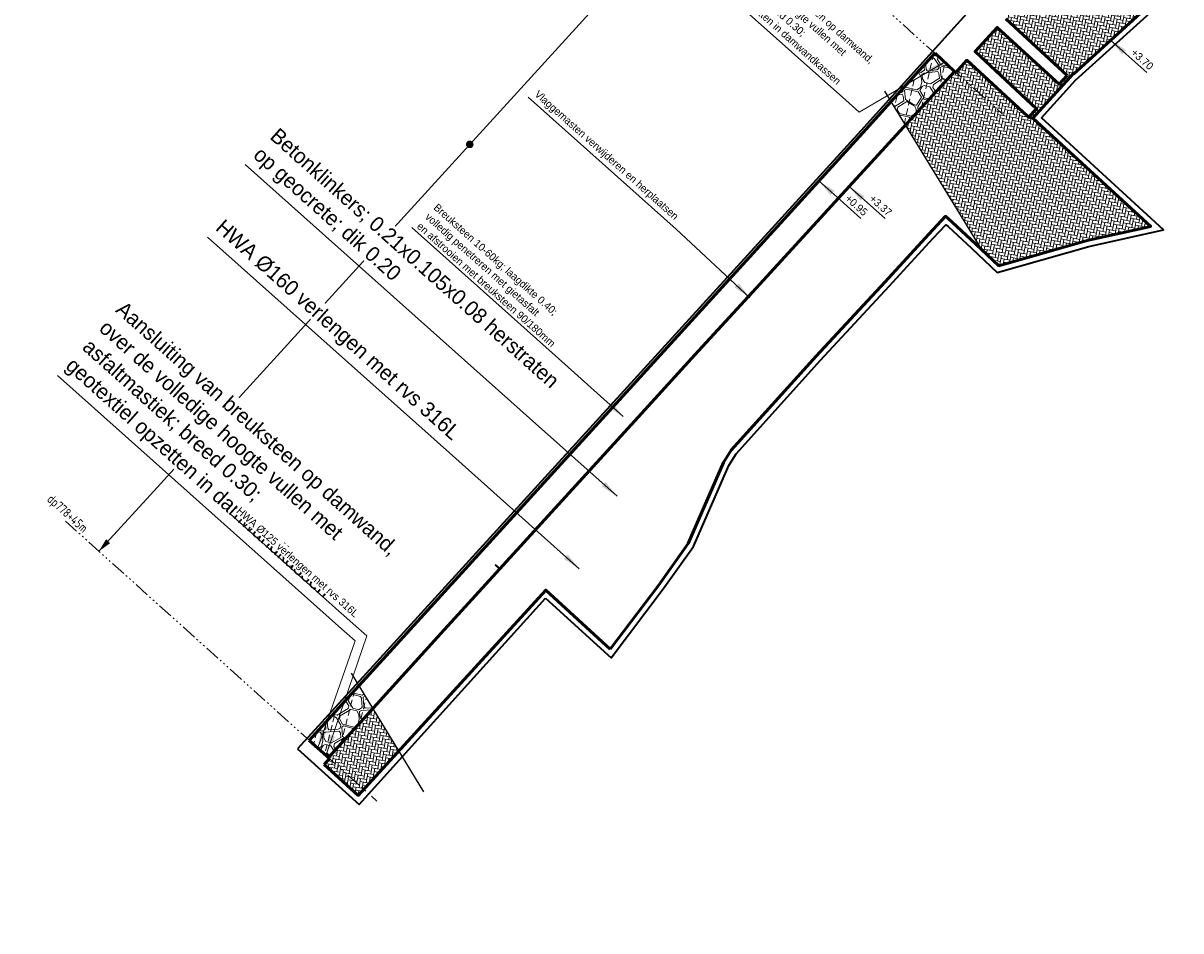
# Model space of a CAD drawing. Header units: metres. Extents: x 63663 to 67388, y 393975 to 407310.
# Tile 19 of 49: x 66347 to 66539, y 402270 to 402421. Entities that reach past the tile are written whole.
import ezdxf
from ezdxf.enums import TextEntityAlignment as Align

# ---------------------------------------------------------------- set-up
doc = ezdxf.new("R2010")
doc.units = ezdxf.units.M
doc.linetypes.add('CENTER2', pattern=[28.575, 19.05, -3.175, 3.175, -3.175])
doc.linetypes.add('SECTIEGRENS', pattern=[10.5, 5, -1, 0.5, -1, 0.5, -1, 0.5, -1])
for name, color, linetype, lineweight in [('maatvoering-leadr', 7, 'Continuous', 30), ('Plts-Dwarsprofiel', 5, 'CENTER2', 70), ('sn-arcering_dun', 1, 'Continuous', 18), ('sn-arcering_lgrijs', 9, 'Continuous', 20), ('sn-arcering_overlaging', 126, 'Continuous', 9), ('TM-Buis', 2, 'Continuous', 15), ('TM-Glooiing', 4, 'Continuous', 50), ('TM-Invloedsgebied', 1, 'Continuous', 18), ('TM-invloedsgrens', 6, 'SECTIEGRENS', 20), ('TM-Maatlijnen', 1, 'Continuous', 13), ('TM-Verharding', 2, 'Continuous', 50), ('TM-Werkgrens', 62, 'PBZ-WERKGRENS', 35)]:
    doc.layers.add(name, color=color, linetype=linetype, lineweight=lineweight)
doc.layers.add('TM-Arcrand', color=206, linetype='Continuous', plot=False)
doc.styles.add('ISO', font='isocp.shx', dxfattribs={"height": 2.5})
doc.styles.add('StagCAD', font='StagCAD.ttf')
doc.linetypes.add('PBZ-WERKGRENS', pattern='A,5.5,-1.05,["O",StagCAD,S=2,R=0,X=0,Y=-1],-3.45', length=10)
doc.dimstyles.new('leader 1_1000', dxfattribs={"dimtxt": 2.5, "dimasz": 3, "dimexe": 0, "dimexo": 0, "dimgap": 1, "dimtad": 1, "dimrnd": 0.001, "dimzin": 1, "dimdsep": 46, "dimtxsty": 'StagCAD', "dimblk1": 'RAD_PIJL', "dimblk2": 'RAD_PIJL', "dimsah": 1, "dimcen": 0.09, "dimse1": 1, "dimse2": 1, "dimclrd": 1, "dimclre": 1, "dimclrt": 7, "dimazin": 0, "dimtfac": 1, "dimtix": 1, "dimtmove": 0, "dimatfit": 0, "dimfxl": 1, "dimtvp": 0.83, "dimtolj": 1, "dimtzin": 0, "dimlwd": 15, "dimarcsym": 0})

# ---------------------------------------------------------------- blocks, each defined once
blk = doc.blocks.new('RAD_PIJL')
at = {"color": 1, "linetype": 'Continuous'}
blk.add_solid([(-2.828, -0.75), (-2.828, 0.75), (0, 0)], dxfattribs=at)
blk = doc.blocks.new('ppuntje')
blk.add_lwpolyline([(0, 0, 0, 1.25, 0), (3, 0, 2, 2, 0)], format="xyseb")
blk = doc.blocks.new('punt')
at = {"layer": 'Plts-Dwarsprofiel', "linetype": 'Continuous', "lineweight": 35, "ltscale": 0.5, "const_width": 1.25}
blk.add_lwpolyline([(-0.625, 0, 1), (0.625, 0, 1)], format="xyb", close=True, dxfattribs=at)
blk = doc.blocks.new('*U43')
at = {"layer": 'TM-invloedsgrens', "flags": 128}
blk.add_lwpolyline([(-15, 0), (0, 0), (123.86, 0)], dxfattribs=at)
at = {"layer": 'TM-invloedsgrens', "color": 3, "lineweight": 35, "style": 'ISO', "width": 0.9}
blk.add_attdef('METRSCH-ZL', text='', height=3, dxfattribs=at).set_placement((-8, 0), align=Align.BOTTOM_RIGHT)

msp = doc.modelspace()

# ---------------------------------------------------------------- hatches: boundary and pattern name
at = {"layer": 'sn-arcering_dun'}
h = msp.add_hatch(dxfattribs=at)
h.set_pattern_fill('AR-HBONE', color=256, scale=0.005, angle=255.81)
h.set_pattern_definition([(259.0937, (66519.21675, 402421.9376), (0.40271, -0.59494), [1.524, -0.508]), (349.0937, (66519.12063, 402421.43877), (0.40271, -0.59494), [1.524, -0.508])])
h.paths.add_polyline_path([(66533.496, 402423.308), (66522.797, 402433.032), (66514.97, 402426.281), (66511.308, 402423.03), (66510.252, 402421.887), (66510.284, 402421.858), (66509.903, 402421.264), (66520.126, 402411.878), (66518.802, 402410.443), (66508.518, 402419.836), (66504.834, 402415.823), (66515.033, 402406.37), (66513.703, 402404.95), (66514.415, 402404.803), (66521.093, 402412.138), (66521.127, 402412.108)])
h = msp.add_hatch(dxfattribs=at)
h.set_pattern_fill('AR-HBONE', color=256, scale=0.005, angle=255.81)
h.set_pattern_definition([(259.09374, (66308.7232, 402842.28), (0.4027095, -0.59493953), [1.524, -0.508]), (349.09374, (66308.6271, 402841.78116), (0.4027095, -0.59493953), [1.524, -0.508])])
h.paths.add_polyline_path([(66513.703, 402404.95), (66503.481, 402414.401), (66501.629, 402412.383), (66501.438, 402412.558), (66493.277, 402403.601), (66505.843, 402383.061), (66508.779, 402380.313), (66523.444, 402384.484), (66533.979, 402386.85), (66514.415, 402404.803)])
h = msp.add_hatch(dxfattribs=at)
h.set_pattern_fill('AR-HBONE', color=256, scale=0.005, angle=255.81)
h.set_pattern_definition([(260.81, (65986.6107, 402995.0824), (0.42034727, -0.5826115), [1.524, -0.508]), (350.81, (65986.5296, 402994.5809), (0.42034727, -0.5826115), [1.524, -0.508])])
h.paths.add_polyline_path([(66409.237, 402299.833), (66404.931, 402306.872), (66397.602, 402298.761), (66397.771, 402298.608), (66397.397, 402298.165), (66396.867, 402297.607), (66402.535, 402292.485)])
at = {"layer": 'sn-arcering_lgrijs'}
h = msp.add_hatch(color=256, dxfattribs=at)
h.dxf.hatch_style = 1
edge = h.paths.add_edge_path()
edge.add_line((65551.684, 403267.444), (65556.799, 403278.412))
edge.add_line((65556.799, 403278.412), (65501.984, 403292.067))
edge.add_arc((65153.179, 401919.721), 1415.98, 75.739281, 77.415089)
edge.add_line((65461.702, 403301.681), (65456.559, 403290.654))
edge.add_arc((65153.179, 401919.721), 1404.1, 75.738128, 77.52184, ccw=False)
edge.add_arc((1544873.313, 6342005.496), 6120212.589, 256.0119559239, 256.0124633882)
at = {"layer": 'sn-arcering_overlaging'}
h = msp.add_hatch(dxfattribs=at)
h.set_pattern_fill('NATUURST', color=256, scale=0.7, angle=254.09, pattern_type=2)
h.set_pattern_definition([(212.373738, (386717.3954, 663514.895), (-2.16393591, -9.6600922), [0.35, -0.35, 0.7, -5.6]), (212.373738, (386719.948, 663516.099), (-2.16393591, -9.6600922), [1.75, -5.25]), (212.373738, (386720.431, 663515.9905), (-2.16393591, -9.6600922), [1.75, -5.25]), (212.373738, (386718.707, 663512.826), (-2.16393591, -9.6600922), [0.35, -6.65]), (212.373738, (386722.038, 663514.109), (-2.16393591, -9.6600922), [1.05, -5.95]), (212.373738, (386722.2255, 663513.813), (-2.16393591, -9.6600922), [1.05, -5.95]), (212.373738, (386718.866, 663511.269), (-2.16393591, -9.6600922), [2.1, -4.9]), (212.373738, (386719.349, 663511.1605), (-2.16393591, -9.6600922), [2.1, -4.9]), (212.373738, (386721.2015, 663511.506), (-2.16393591, -9.6600922), [0.7, -6.3]), (212.373738, (386721.093, 663511.023), (-2.16393591, -9.6600922), [0.35, -6.65]), (212.373738, (386724.1285, 663512.119), (-2.16393591, -9.6600922), [0.35, -0.35, 0.35, -5.95]), (302.373738, (386723.379, 663513.301), (9.6600922, -2.16393591), [1.05, -5.95]), (302.373738, (386721.7715, 663515.183), (9.6600922, -2.16393591), [0.35, -0.7, 0.35, -0.7, 1.4, -3.5]), (302.373738, (386723.429, 663511.261), (9.6600922, -2.16393591), [0.35, -6.65]), (302.373738, (386720.856, 663513.359), (9.6600922, -2.16393591), [0.35, -6.65]), (302.373738, (386721.497, 663511.694), (9.6600922, -2.16393591), [0.35, -6.65]), (302.373738, (386718.8445, 663514.5705), (9.6600922, -2.16393591), [0.7, -6.3]), (302.373738, (386718.3615, 663514.679), (9.6600922, -2.16393591), [1.05, -5.95]), (302.373738, (386720.315, 663510.944), (9.6600922, -2.16393591), [0.7, -0.35, 0.7, -5.25]), (302.373738, (386718.895, 663512.53), (9.6600922, -2.16393591), [1.4, -5.6]), (302.373738, (386718.599, 663512.343), (9.6600922, -2.16393591), [0.7, -6.3]), (302.373738, (386716.696, 663514.037), (9.6600922, -2.16393591), [1.4, -5.6]), (302.373738, (386716.4004, 663513.85), (9.6600922, -2.16393591), [1.05, -5.95]), (257.3737381, (386718.9527, 663515.0535), (3.748078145, -5.91201406), [0.49497469, -9.40452025]), (257.3737381, (386719.003, 663513.0133), (3.748078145, -5.91201406), [0.49497469, -9.40452025]), (257.3737381, (386718.974, 663511.7517), (3.748078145, -5.91201406), [0.49497469, -9.40452025]), (257.3737381, (386723.487, 663513.784), (3.748078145, -5.91201406), [0.49497469, -9.40452025]), (257.3737381, (386723.6455, 663512.227), (3.748078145, -5.91201406), [0.49497469, -9.40452025]), (257.3737381, (386718.9237, 663513.792), (3.748078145, -5.91201406), [0.989947, -8.90954793]), (257.3737381, (386720.7687, 663509.5743), (3.748078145, -5.91201406), [0.989947, -8.90954793]), (347.3737381, (386717.5036, 663515.378), (5.91201406, 3.748078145), [0.989947, -8.90954793]), (347.3737381, (386717.3954, 663514.895), (5.91201406, 3.748078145), [0.989947, -8.90954793]), (347.3737381, (386717.4457, 663512.855), (5.91201406, 3.748078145), [0.989947, -8.90954793]), (347.3737381, (386719.6443, 663511.348), (5.91201406, 3.748078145), [0.989947, -8.90954793]), (347.3737381, (386719.3487, 663511.1605), (5.91201406, 3.748078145), [0.989947, -8.90954793]), (347.3737381, (386719.4067, 663513.6837), (5.91201406, 3.748078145), [1.484924, -8.41457093]), (347.3737381, (386717.15, 663512.6675), (5.91201406, 3.748078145), [1.484924, -8.41457093]), (347.3737381, (386719.2193, 663513.9793), (5.91201406, 3.748078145), [1.9798989, -7.91959603]), (347.3737381, (386724.1285, 663512.1187), (5.91201406, 3.748078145), [1.9798989, -7.91959603]), (347.3737381, (386723.941, 663512.4143), (5.91201406, 3.748078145), [1.9798989, -7.91959603]), (347.3737381, (386721.584, 663515.4785), (5.91201406, 3.748078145), [0.49497469, -9.40452025]), (347.3737381, (386722.521, 663514.0005), (5.91201406, 3.748078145), [0.49497469, -9.40452025]), (238.9387893, (386717.0998, 663514.7077), (-5.912014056, -3.748078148), [0.78262373, -14.86985206]), (238.9387893, (386719.4067, 663513.6837), (-5.912014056, -3.748078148), [0.78262373, -14.86985206]), (238.9387893, (386716.9627, 663512.963), (-5.912014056, -3.748078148), [1.5652476, -14.08722824]), (238.9387893, (386717.15, 663512.6675), (-5.912014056, -3.748078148), [1.5652476, -14.08722824]), (275.8086869, (386720.7977, 663510.836), (3.748078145, -5.912014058), [0.7826, -7.826, 1.5652, -5.47867584]), (275.8086869, (386722.2545, 663515.0747), (3.748078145, -5.912014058), [0.78262373, -14.86985206]), (275.8086869, (386719.8684, 663516.8773), (3.748078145, -5.912014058), [0.78262373, -14.86985206]), (275.8086869, (386721.959, 663514.8873), (3.748078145, -5.912014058), [0.78262373, -14.86985206]), (275.8086869, (386720.6895, 663510.353), (3.748078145, -5.912014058), [0.78262373, -14.86985206]), (275.8086869, (386720.7977, 663510.836), (3.748078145, -5.912014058), [0.78262373, -14.86985206]), (275.8086869, (386721.043, 663513.0635), (3.748078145, -5.912014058), [1.5652476, -14.08722824]), (275.8086869, (386721.3387, 663513.251), (3.748078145, -5.912014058), [1.5652476, -14.08722824]), (328.9387893, (386722.2255, 663513.813), (3.748078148, -5.912014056), [0.78262373, -14.86985206]), (328.9387893, (386720.2433, 663516.286), (3.748078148, -5.912014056), [1.5652476, -14.08722824]), (328.9387893, (386720.4307, 663515.9905), (3.748078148, -5.912014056), [1.5652476, -14.08722824]), (5.8086869, (386721.6845, 663511.398), (5.912014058, 3.748078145), [1.5652476, -14.08722824]), (5.8086869, (386721.0933, 663511.0233), (5.912014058, 3.748078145), [2.34787137, -13.30460447]), (257.3737381, (386720.04, 663516.9861), (2.13459897, -0.478166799), [1.09375, -0.546875])])
h.paths.add_polyline_path([(66498.182, 402415.555), (66490.889, 402407.504), (66493.256, 402403.636), (66501.437, 402412.559)])
h = msp.add_hatch(dxfattribs=at)
h.set_pattern_fill('NATUURST', color=256, scale=0.7, angle=254.09, pattern_type=2)
h.set_pattern_definition([(210.697368, (394298.5995, 653487.1135), (-2.44560615, -9.59265399), [0.35, -0.35, 0.7, -5.6]), (210.697368, (394301.186, 653488.242), (-2.44560615, -9.59265399), [1.75, -5.25]), (210.697368, (394301.6655, 653488.1196), (-2.44560615, -9.59265399), [1.75, -5.25]), (210.697368, (394299.85, 653485.007), (-2.44560615, -9.59265399), [0.35, -6.65]), (210.697368, (394303.217, 653486.1916), (-2.44560615, -9.59265399), [1.05, -5.95]), (210.697368, (394303.396, 653485.891), (-2.44560615, -9.59265399), [1.05, -5.95]), (210.697368, (394299.963, 653483.4456), (-2.44560615, -9.59265399), [2.1, -4.9]), (210.697368, (394300.443, 653483.323), (-2.44560615, -9.59265399), [2.1, -4.9]), (210.697368, (394302.305, 653483.615), (-2.44560615, -9.59265399), [0.7, -6.3]), (210.697368, (394302.1825, 653483.135), (-2.44560615, -9.59265399), [0.35, -6.65]), (210.697368, (394305.2485, 653484.141), (-2.44560615, -9.59265399), [0.35, -0.35, 0.35, -5.95]), (300.697368, (394304.534, 653485.345), (9.59265399, -2.44560615), [1.05, -5.95]), (300.697368, (394302.982, 653487.273), (9.59265399, -2.44560615), [0.35, -0.7, 0.35, -0.7, 1.4, -3.5]), (300.697368, (394304.524, 653483.304), (9.59265399, -2.44560615), [0.35, -6.65]), (300.697368, (394302.013, 653485.477), (9.59265399, -2.44560615), [0.35, -6.65]), (300.697368, (394302.606, 653483.7935), (9.59265399, -2.44560615), [0.35, -6.65]), (300.697368, (394300.0384, 653486.7466), (9.59265399, -2.44560615), [0.7, -6.3]), (300.697368, (394299.559, 653486.869), (9.59265399, -2.44560615), [1.05, -5.95]), (300.697368, (394301.402, 653483.079), (9.59265399, -2.44560615), [0.7, -0.35, 0.7, -5.25]), (300.697368, (394300.029, 653484.706), (9.59265399, -2.44560615), [1.4, -5.6]), (300.697368, (394299.728, 653484.527), (9.59265399, -2.44560615), [0.7, -6.3]), (300.697368, (394297.875, 653486.2765), (9.59265399, -2.44560615), [1.4, -5.6]), (300.697368, (394297.5744, 653486.098), (9.59265399, -2.44560615), [1.05, -5.95]), (255.6973679, (394300.1607, 653487.2263), (3.57352392, -6.01913007), [0.49497469, -9.40452025]), (255.6973679, (394300.151, 653485.1854), (3.57352392, -6.01913007), [0.49497469, -9.40452025]), (255.6973679, (394300.0853, 653483.925), (3.57352392, -6.01913007), [0.49497469, -9.40452025]), (255.6973679, (394304.656, 653485.825), (3.57352392, -6.01913007), [0.49497469, -9.40452025]), (255.6973679, (394304.769, 653484.2636), (3.57352392, -6.01913007), [0.49497469, -9.40452025]), (255.6973679, (394300.095, 653485.966), (3.57352392, -6.01913007), [0.989947, -8.90954793]), (255.6973679, (394301.8157, 653481.6962), (3.57352392, -6.01913007), [0.989947, -8.90954793]), (345.6973679, (394298.722, 653487.593), (6.01913007, 3.57352392), [0.989947, -8.90954793]), (345.6973679, (394298.5995, 653487.1135), (6.01913007, 3.57352392), [0.989947, -8.90954793]), (345.6973679, (394298.59, 653485.0727), (6.01913007, 3.57352392), [0.989947, -8.90954793]), (345.6973679, (394300.7436, 653483.502), (6.01913007, 3.57352392), [0.989947, -8.90954793]), (345.6973679, (394300.4427, 653483.3233), (6.01913007, 3.57352392), [0.989947, -8.90954793]), (345.6973679, (394300.5744, 653485.844), (6.01913007, 3.57352392), [1.484924, -8.41457093]), (345.6973679, (394298.289, 653484.894), (6.01913007, 3.57352392), [1.484924, -8.41457093]), (345.6973679, (394300.396, 653486.1447), (6.01913007, 3.57352392), [1.9798989, -7.91959603]), (345.6973679, (394305.2485, 653484.1413), (6.01913007, 3.57352392), [1.9798989, -7.91959603]), (345.6973679, (394305.07, 653484.4423), (6.01913007, 3.57352392), [1.9798989, -7.91959603]), (345.6973679, (394302.8034, 653487.574), (6.01913007, 3.57352392), [0.49497469, -9.40452025]), (345.6973679, (394303.697, 653486.0693), (6.01913007, 3.57352392), [0.49497469, -9.40452025]), (237.2624191, (394298.2986, 653486.9348), (-6.019130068, -3.573523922), [0.78262373, -14.86985206]), (237.2624191, (394300.5744, 653485.8438), (-6.019130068, -3.573523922), [0.78262373, -14.86985206]), (237.2624191, (394298.1104, 653485.195), (-6.019130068, -3.573523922), [1.5652476, -14.08722824]), (237.2624191, (394298.289, 653484.894), (-6.019130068, -3.573523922), [1.5652476, -14.08722824]), (274.1323167, (394301.8816, 653482.9565), (3.57352392, -6.01913007), [0.7826, -7.826, 1.5652, -5.47867584]), (274.1323167, (394303.4617, 653487.151), (3.57352392, -6.01913007), [0.78262373, -14.86985206]), (274.1323167, (394301.1295, 653489.0225), (3.57352392, -6.01913007), [0.78262373, -14.86985206]), (274.1323167, (394303.1608, 653486.9722), (3.57352392, -6.01913007), [0.78262373, -14.86985206]), (274.1323167, (394301.7593, 653482.4768), (3.57352392, -6.01913007), [0.78262373, -14.86985206]), (274.1323167, (394301.8816, 653482.9565), (3.57352392, -6.01913007), [0.78262373, -14.86985206]), (274.1323167, (394302.192, 653485.176), (3.57352392, -6.01913007), [1.5652476, -14.08722824]), (274.1323167, (394302.493, 653485.3546), (3.57352392, -6.01913007), [1.5652476, -14.08722824]), (327.2624191, (394303.396, 653485.8907), (3.573523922, -6.019130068), [0.78262373, -14.86985206]), (327.2624191, (394301.4868, 653488.4206), (3.573523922, -6.019130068), [1.5652476, -14.08722824]), (327.2624191, (394301.6655, 653488.1196), (3.573523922, -6.019130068), [1.5652476, -14.08722824]), (4.1323167, (394302.7844, 653483.4925), (6.01913007, 3.57352392), [1.5652476, -14.08722824]), (4.1323167, (394302.1825, 653483.135), (6.01913007, 3.57352392), [2.34787137, -13.30460447]), (255.6973679, (394301.3042, 653489.1262), (2.119697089, -0.540407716), [1.09375, -0.546875])])
h.paths.add_polyline_path([(66402.624, 402310.643), (66394.396, 402301.617), (66397.601, 402298.76), (66404.931, 402306.872)])

# ---------------------------------------------------------------- linework, layer by layer
at = {"layer": 'TM-Arcrand'}
for p, q in [((66489.799, 402409.286), (66505.843, 402383.061)), ((66401.335, 402312.75), (66413.355, 402293.102))]:
    msp.add_line(p, q, dxfattribs=at)
at = {"layer": 'TM-Buis'}
for points in [[(66425.212, 402330.689), (66425.293, 402330.777), (66426.035, 402330.107), (66425.954, 402330.018)], [(66397.216, 402299.455), (66397.297, 402299.544), (66398.039, 402298.873), (66397.958, 402298.785)]]:
    msp.add_lwpolyline(points, close=True, dxfattribs=at)
at = {"layer": 'TM-Glooiing'}
for points in [[(66394.396, 402301.617), (66400.924, 402308.777), (66486.238, 402402.369), (66498.18, 402415.553)], [(66501.399, 402412.515), (66501.437, 402412.559), (66498.182, 402415.555)], [(66397.601, 402298.76), (66416.201, 402319.342), (66432.852, 402337.569), (66448.394, 402354.594), (66458.371, 402365.527), (66468.524, 402376.631), (66483.934, 402393.47), (66501.399, 402412.515)], [(66394.396, 402301.617), (66397.771, 402298.608)]]:
    msp.add_lwpolyline(points, dxfattribs=at)
at = {"layer": 'TM-Maatlijnen', "ltscale": 5}
for p, q in [((66367.452, 402341.69), (66452.712, 402435.222)), ((66359.511, 402332.979), (66367.452, 402341.69))]:
    msp.add_line(p, q, dxfattribs=at)
at = {"layer": 'TM-Verharding'}
for p, q in [((66509.903, 402421.264), (66520.126, 402411.878)), ((66396.867, 402297.607), (66397.771, 402298.608))]:
    msp.add_line(p, q, dxfattribs=at)
for points in [[(66514.415, 402404.803), (66521.093, 402412.138), (66521.127, 402412.108), (66533.496, 402423.308)], [(66520.126, 402411.878), (66518.802, 402410.443), (66508.518, 402419.836), (66504.834, 402415.823), (66515.033, 402406.37), (66513.703, 402404.95), (66514.415, 402404.803)], [(66513.465, 402405.17), (66503.481, 402414.401), (66501.629, 402412.383), (66501.438, 402412.558)]]:
    msp.add_lwpolyline(points, dxfattribs=at)
at = {"layer": 'TM-Werkgrens', "flags": 128}
msp.add_lwpolyline([(66515.825, 402404.866), (66521.482, 402411.08), (66537.91, 402425.956), (66582.942, 402382.3), (66591.235, 402382.334, -0.1768481), (66605.734, 402377.109)], format="xyb", dxfattribs=at)
msp.add_lwpolyline([(66392.464, 402300.239), (66402.689, 402290.998), (66433.602, 402325.204)], dxfattribs=at)

# ---------------------------------------------------------------- block references
at = {"layer": 'TM-Invloedsgebied', "xscale": 0.75, "yscale": 0.75, "zscale": 0.75, "rotation": 47.64574833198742}
msp.add_blockref('ppuntje', (66359.511, 402332.979), dxfattribs=at)

# ---------------------------------------------------------------- leaders
at = {"layer": 'maatvoering-leadr', "annotation_type": 0, "has_hookline": 1, "horizontal_direction": (0.746449, -0.665442, 0)}
for points, hookline_direction, text_width in [([(66499.846, 402414.124), (66485.606, 402405.769), (66483.367, 402407.765)], 1, 31.062), ([(66527.311, 402417.708), (66529.849, 402415.448)], 0, 3.625), ([(66483.934, 402393.47), (66486.471, 402391.21)], 0, 3.625), ([(66446.452, 402355.317), (66435.208, 402365.433)], 1, 30.875)]:
    msp.add_leader(points, dimstyle='leader 1_1000', override={"dimscale": 0}, dxfattribs=dict(at, hookline_direction=hookline_direction, text_width=text_width))

# ---------------------------------------------------------------- next in the draw order: texts
at = {"layer": 'maatvoering-leadr', "color": 7, "insert": (66412.121, 402386.684), "char_height": 1.25, "attachment_point": 7, "rotation": 318.28374, "style": 'StagCAD', "bg_fill": 3, "box_fill_scale": 1.2, "bg_fill_color": 256, "bg_fill_transparency": 0}
msp.add_mtext('\\A1;Breuksteen 10-60kg; laagdikte 0.40;\\Pvolledig penetreren met gietasfalt\\Pen afstrooien met breuksteen 90/180mm', dxfattribs=at)

# ---------------------------------------------------------------- next in the draw order: leaders
at = {"layer": 'maatvoering-leadr', "annotation_type": 0, "has_hookline": 1, "hookline_direction": 1, "text_width": 62.875, "horizontal_direction": (0.746449, -0.665442, 0)}
msp.add_leader([(66445.443, 402342.113), (66431.45, 402354.588)], dimstyle='leader 1_1000', override={"dimscale": 0}, dxfattribs=at)

# ---------------------------------------------------------------- next in the draw order: texts
at = {"layer": 'maatvoering-leadr', "color": 7, "insert": (66384.436, 402397.839), "char_height": 2.5, "attachment_point": 7, "rotation": 318.28374, "style": 'StagCAD', "bg_fill": 3, "box_fill_scale": 1.2, "bg_fill_color": 256, "bg_fill_transparency": 0}
msp.add_mtext('\\A1;Betonklinkers; 0.21x0.105x0.08 herstraten\\Pop geocrete; dik 0.20', dxfattribs=at)

# ---------------------------------------------------------------- next in the draw order: linework, layer by layer
at = {"layer": 'TM-Werkgrens', "flags": 128}
msp.add_lwpolyline([(66546.71, 402465.571, 0.0007118), (66545.148, 402467.103, 0.0141723), (66540.583, 402471.322, 0.0272542), (66537.087, 402474.054, 0.0536574), (66532.771, 402476.421, 0.0247833), (66527.939, 402478.156, 0.0265092), (66524.32, 402479.05, 0.0210231), (66520.413, 402479.629, 0.0754184), (66512.433, 402479.267, 0.0577633), (66505.883, 402477.159, 0.1451045), (66490.311, 402463.397, 0.2736299), (66492.689, 402438.421), (66501.637, 402426.816), (66504.972, 402423.795), (66485.863, 402402.7), (66392.464, 402300.239)], format="xyb", dxfattribs=at)

# ---------------------------------------------------------------- next in the draw order: block references
at = {"layer": 'Plts-Dwarsprofiel', "xscale": 0.5, "yscale": 0.5, "zscale": 0.5, "rotation": 348.0031746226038}
msp.add_blockref('punt', (66421.014, 402400.449), dxfattribs=at)

# ---------------------------------------------------------------- next in the draw order: leaders
at = {"layer": 'maatvoering-leadr', "annotation_type": 0, "has_hookline": 1, "hookline_direction": 1, "text_width": 62.125, "horizontal_direction": (0.746449, -0.665442, 0)}
msp.add_leader([(66395.81, 402300.357), (66402.009, 402318.142), (66399.77, 402320.138)], dimstyle='leader 1_1000', override={"dimscale": 0}, dxfattribs=at)

# ---------------------------------------------------------------- next in the draw order: texts
at = {"layer": 'maatvoering-leadr', "color": 7, "attachment_point": 7, "rotation": 318.28374, "style": 'StagCAD', "bg_fill": 3, "box_fill_scale": 1.2, "bg_fill_color": 256, "bg_fill_transparency": 0}
for s, insert, char_height in [('Aansluiting van breuksteen op damwand,\\Pover de volledige hoogte vullen met \\Pasfaltmastiek; breed 0.30;\\Pgeotextiel opzetten in damwandkassen', (66460.14, 402429.141), 1.25), ('\\A1;+3.70', (66530.554, 402415.489), 1.25), ('\\A1;+3.37', (66487.177, 402391.251), 1.25), ('Aansluiting van breuksteen op damwand,\\Pover de volledige hoogte vullen met \\Pasfaltmastiek; breed 0.30;\\Pgeotextiel opzetten in damwandkassen', (66353.316, 402362.89), 2.5)]:
    msp.add_mtext(s, dxfattribs=dict(at, insert=insert, char_height=char_height))

# ---------------------------------------------------------------- next in the draw order: block references
at = {"layer": 'TM-invloedsgrens', "xscale": 0.5, "yscale": 0.5, "zscale": 0.5, "rotation": 318.0440625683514}
for p, values in [((66463.314, 402446.878), {'METRSCH-ZL': 'dp777+2m'}), ((66359.536, 402332.957), {'METRSCH-ZL': 'dp778+45m'})]:
    msp.add_blockref('*U43', p, dxfattribs=at).add_auto_attribs(values)

# ---------------------------------------------------------------- next in the draw order: leaders
at = {"layer": 'maatvoering-leadr', "annotation_type": 0, "has_hookline": 1, "horizontal_direction": (0.746449, -0.665442, 0)}
for points, hookline_direction, text_width in [([(66467.486, 402375.017), (66455.245, 402386.406)], 1, 31.875), ([(66478.95, 402394.371), (66482.451, 402391.252)], 0, 3.625), ([(66439.188, 402330.075), (66417.637, 402349.287)], 1, 52.75), ([(66397.29, 402299.536), (66403.929, 402318.95), (66401.689, 402320.946)], 1, 26.375)]:
    msp.add_leader(points, dimstyle='leader 1_1000', override={"dimscale": 0}, dxfattribs=dict(at, hookline_direction=hookline_direction, text_width=text_width))

# ---------------------------------------------------------------- next in the draw order: texts
at = {"layer": 'maatvoering-leadr', "color": 7, "attachment_point": 7, "rotation": 318.28374, "style": 'StagCAD', "bg_fill": 3, "box_fill_scale": 1.2, "bg_fill_color": 256, "bg_fill_transparency": 0}
for s, insert, char_height in [('\\A1;+0.95', (66483.157, 402391.292), 1.25), ('\\A1;HWA %%C160 verlengen met rvs 316L', (66378.181, 402385.801), 2.5), ('\\A1;HWA %%C125 verlengen met rvs 316L', (66381.961, 402339.203), 1.25)]:
    msp.add_mtext(s, dxfattribs=dict(at, insert=insert, char_height=char_height))

# ---------------------------------------------------------------- next in the draw order: linework, layer by layer
at = {"layer": 'TM-Verharding'}
for points in [[(66444.321, 402316.77), (66452.309, 402327.32), (66457.251, 402334.29), (66463.077, 402347.672), (66464.385, 402349.745), (66478.444, 402365.317), (66489.869, 402377.625), (66497.151, 402385.578), (66499.934, 402388.525), (66501.018, 402387.546), (66504.89, 402383.952), (66508.779, 402380.313), (66523.444, 402384.484), (66533.979, 402386.85), (66514.415, 402404.803), (66513.703, 402404.95), (66513.467, 402405.168)], [(66396.867, 402297.607), (66402.535, 402292.485), (66433.61, 402326.551), (66444.321, 402316.77)]]:
    msp.add_lwpolyline(points, dxfattribs=at)
at = {"layer": 'TM-Werkgrens', "flags": 128}
msp.add_lwpolyline([(66433.602, 402325.204), (66444.456, 402315.293), (66453.116, 402326.729), (66458.127, 402333.796), (66463.963, 402347.203), (66465.185, 402349.139), (66479.181, 402364.642), (66490.604, 402376.947), (66497.883, 402384.897), (66499.99, 402387.127), (66500.343, 402386.808), (66504.208, 402383.22), (66508.509, 402379.196), (66523.691, 402383.514), (66536.065, 402386.294), (66515.825, 402404.866)], dxfattribs=at)

# ---------------------------------------------------------------- next in the draw order: texts
at = {"layer": 'maatvoering-leadr', "color": 7, "insert": (66431.411, 402408.323), "char_height": 1.25, "attachment_point": 7, "rotation": 318.28374, "style": 'StagCAD', "bg_fill": 3, "box_fill_scale": 1.2, "bg_fill_color": 256, "bg_fill_transparency": 0}
msp.add_mtext('\\A1;Vlaggemasten verwijderen en herplaatsen', dxfattribs=at)

doc.saveas('drawing.dxf')
